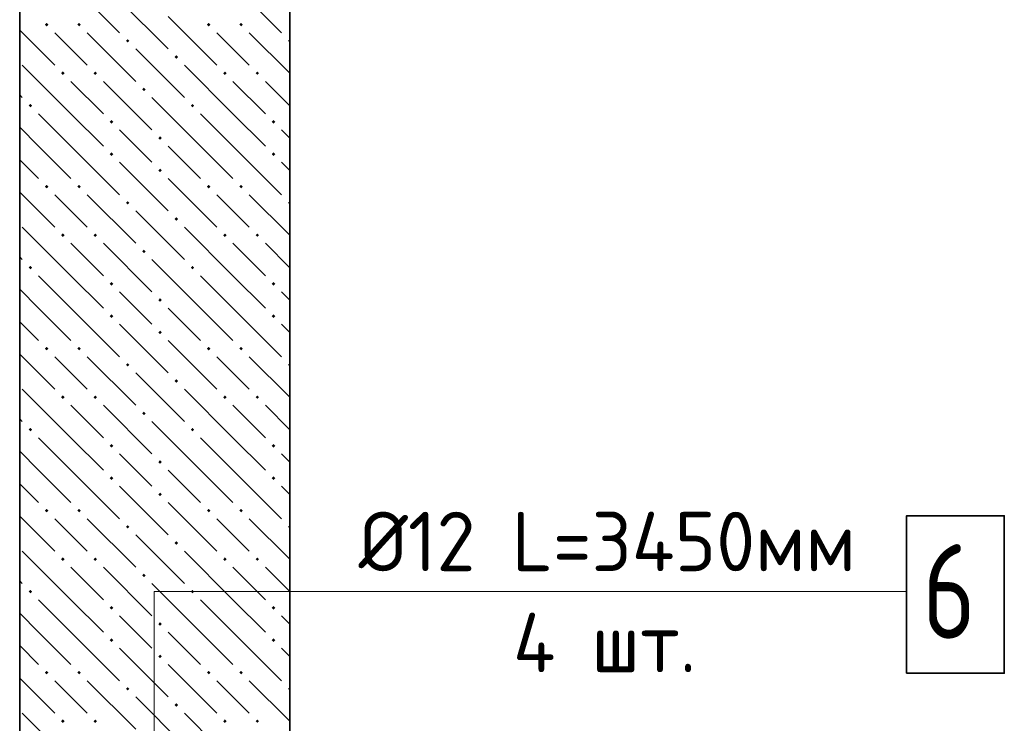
# Model space of a CAD drawing. Header units: millimetres. Extents: x 0 to 21000, y -5 to 14850.
# Tile 4 of 24: x 2110 to 3933, y 9238 to 10541. Entities that reach past the tile are written whole.
import ezdxf

# ---------------------------------------------------------------- set-up
doc = ezdxf.new("R2010")
doc.units = ezdxf.units.MM
for name, color, linetype, lineweight in [('Standard', 7, 'Continuous', 25), ('Позиционная метка линия выноска', 7, 'Continuous', 13), ('Текст_ общее', 7, 'Continuous', 25)]:
    doc.layers.add(name, color=color, linetype=linetype, lineweight=lineweight)
doc.layers.add('ЖБ Стена верхний уровень', color=7, linetype='Continuous', lineweight=25, true_color=0x006e00)
doc.styles.add('ISOCPEUR', font='txt')

msp = doc.modelspace()

# ---------------------------------------------------------------- hatches: boundary and pattern name
at = {"layer": 'ЖБ Стена верхний уровень', "linetype": 'Continuous', "lineweight": 18, "transparency": 33554687}
for points in [[(2156.8, 10531.9), (2160, 10535.2), (2163.3, 10531.9), (2160, 10528.7)], [(2216.8, 10531.9), (2220, 10535.2), (2223.3, 10531.9), (2220, 10528.7)], [(2456.8, 10531.9), (2460, 10535.2), (2463.3, 10531.9), (2460, 10528.7)], [(2516.8, 10531.9), (2520, 10535.2), (2523.3, 10531.9), (2520, 10528.7)], [(2306.8, 10501.9), (2310, 10505.2), (2313.3, 10501.9), (2310, 10498.7)], [(2606.8, 10501.9), (2610, 10505.2), (2610.1, 10505.1), (2610.1, 10498.8), (2610, 10498.7)], [(2396.8, 10471.9), (2400, 10475.2), (2403.3, 10471.9), (2400, 10468.7)], [(2186.8, 10441.9), (2190, 10445.2), (2193.3, 10441.9), (2190, 10438.7)], [(2246.8, 10441.9), (2250, 10445.2), (2253.3, 10441.9), (2250, 10438.7)], [(2486.8, 10441.9), (2490, 10445.2), (2493.3, 10441.9), (2490, 10438.7)], [(2546.8, 10441.9), (2550, 10445.2), (2553.3, 10441.9), (2550, 10438.7)], [(2336.8, 10411.9), (2340, 10415.2), (2343.3, 10411.9), (2340, 10408.7)], [(2126.8, 10381.9), (2130, 10385.2), (2133.3, 10381.9), (2130, 10378.7)], [(2426.8, 10381.9), (2430, 10385.2), (2433.3, 10381.9), (2430, 10378.7)], [(2276.8, 10351.9), (2280, 10355.2), (2283.3, 10351.9), (2280, 10348.7)], [(2576.8, 10351.9), (2580, 10355.2), (2583.3, 10351.9), (2580, 10348.7)], [(2366.8, 10321.9), (2370, 10325.2), (2373.3, 10321.9), (2370, 10318.7)], [(2276.8, 10291.9), (2280, 10295.2), (2283.3, 10291.9), (2280, 10288.7)], [(2576.8, 10291.9), (2580, 10295.2), (2583.3, 10291.9), (2580, 10288.7)], [(2366.8, 10261.9), (2370, 10265.2), (2373.3, 10261.9), (2370, 10258.7)], [(2156.8, 10231.9), (2160, 10235.2), (2163.3, 10231.9), (2160, 10228.7)], [(2216.8, 10231.9), (2220, 10235.2), (2223.3, 10231.9), (2220, 10228.7)], [(2456.8, 10231.9), (2460, 10235.2), (2463.3, 10231.9), (2460, 10228.7)], [(2516.8, 10231.9), (2520, 10235.2), (2523.3, 10231.9), (2520, 10228.7)], [(2306.8, 10201.9), (2310, 10205.2), (2313.3, 10201.9), (2310, 10198.7)], [(2606.8, 10201.9), (2610, 10205.2), (2610.1, 10205.1), (2610.1, 10198.8), (2610, 10198.7)], [(2396.8, 10171.9), (2400, 10175.2), (2403.3, 10171.9), (2400, 10168.7)], [(2186.8, 10141.9), (2190, 10145.2), (2193.3, 10141.9), (2190, 10138.7)], [(2246.8, 10141.9), (2250, 10145.2), (2253.3, 10141.9), (2250, 10138.7)], [(2486.8, 10141.9), (2490, 10145.2), (2493.3, 10141.9), (2490, 10138.7)], [(2546.8, 10141.9), (2550, 10145.2), (2553.3, 10141.9), (2550, 10138.7)], [(2336.8, 10111.9), (2340, 10115.2), (2343.3, 10111.9), (2340, 10108.7)], [(2126.8, 10081.9), (2130, 10085.2), (2133.3, 10081.9), (2130, 10078.7)], [(2426.8, 10081.9), (2430, 10085.2), (2433.3, 10081.9), (2430, 10078.7)], [(2276.8, 10051.9), (2280, 10055.2), (2283.3, 10051.9), (2280, 10048.7)], [(2576.8, 10051.9), (2580, 10055.2), (2583.3, 10051.9), (2580, 10048.7)], [(2366.8, 10021.9), (2370, 10025.2), (2373.3, 10021.9), (2370, 10018.7)], [(2276.8, 9991.9), (2280, 9995.2), (2283.3, 9991.9), (2280, 9988.7)], [(2576.8, 9991.9), (2580, 9995.2), (2583.3, 9991.9), (2580, 9988.7)], [(2366.8, 9961.9), (2370, 9965.2), (2373.3, 9961.9), (2370, 9958.7)], [(2156.8, 9931.9), (2160, 9935.2), (2163.3, 9931.9), (2160, 9928.7)], [(2216.8, 9931.9), (2220, 9935.2), (2223.3, 9931.9), (2220, 9928.7)], [(2456.8, 9931.9), (2460, 9935.2), (2463.3, 9931.9), (2460, 9928.7)], [(2516.8, 9931.9), (2520, 9935.2), (2523.3, 9931.9), (2520, 9928.7)], [(2306.8, 9901.9), (2310, 9905.2), (2313.3, 9901.9), (2310, 9898.7)], [(2606.8, 9901.9), (2610, 9905.2), (2610.1, 9905.1), (2610.1, 9898.8), (2610, 9898.7)], [(2396.8, 9871.9), (2400, 9875.2), (2403.3, 9871.9), (2400, 9868.7)], [(2186.8, 9841.9), (2190, 9845.2), (2193.3, 9841.9), (2190, 9838.7)], [(2246.8, 9841.9), (2250, 9845.2), (2253.3, 9841.9), (2250, 9838.7)], [(2486.8, 9841.9), (2490, 9845.2), (2493.3, 9841.9), (2490, 9838.7)], [(2546.8, 9841.9), (2550, 9845.2), (2553.3, 9841.9), (2550, 9838.7)], [(2336.8, 9811.9), (2340, 9815.2), (2343.3, 9811.9), (2340, 9808.7)], [(2126.8, 9781.9), (2130, 9785.2), (2133.3, 9781.9), (2130, 9778.7)], [(2426.8, 9781.9), (2430, 9785.2), (2433.3, 9781.9), (2430, 9778.7)], [(2276.8, 9751.9), (2280, 9755.2), (2283.3, 9751.9), (2280, 9748.7)], [(2576.8, 9751.9), (2580, 9755.2), (2583.3, 9751.9), (2580, 9748.7)], [(2366.8, 9721.9), (2370, 9725.2), (2373.3, 9721.9), (2370, 9718.7)], [(2276.8, 9691.9), (2280, 9695.2), (2283.3, 9691.9), (2280, 9688.7)], [(2576.8, 9691.9), (2580, 9695.2), (2583.3, 9691.9), (2580, 9688.7)], [(2366.8, 9661.9), (2370, 9665.2), (2373.3, 9661.9), (2370, 9658.7)], [(2156.8, 9631.9), (2160, 9635.2), (2163.3, 9631.9), (2160, 9628.7)], [(2216.8, 9631.9), (2220, 9635.2), (2223.3, 9631.9), (2220, 9628.7)], [(2456.8, 9631.9), (2460, 9635.2), (2463.3, 9631.9), (2460, 9628.7)], [(2516.8, 9631.9), (2520, 9635.2), (2523.3, 9631.9), (2520, 9628.7)], [(2306.8, 9601.9), (2310, 9605.2), (2313.3, 9601.9), (2310, 9598.7)], [(2606.8, 9601.9), (2610, 9605.2), (2610.1, 9605.1), (2610.1, 9598.8), (2610, 9598.7)], [(2396.8, 9571.9), (2400, 9575.2), (2403.3, 9571.9), (2400, 9568.7)], [(2186.8, 9541.9), (2190, 9545.2), (2193.3, 9541.9), (2190, 9538.7)], [(2246.8, 9541.9), (2250, 9545.2), (2253.3, 9541.9), (2250, 9538.7)], [(2486.8, 9541.9), (2490, 9545.2), (2493.3, 9541.9), (2490, 9538.7)], [(2546.8, 9541.9), (2550, 9545.2), (2553.3, 9541.9), (2550, 9538.7)], [(2336.8, 9511.9), (2340, 9515.2), (2343.3, 9511.9), (2340, 9508.7)], [(2126.8, 9481.9), (2130, 9485.2), (2133.3, 9481.9), (2130, 9478.7)], [(2426.8, 9481.9), (2430, 9485.2), (2433.3, 9481.9), (2430, 9478.7)], [(2276.8, 9451.9), (2280, 9455.2), (2283.3, 9451.9), (2280, 9448.7)], [(2576.8, 9451.9), (2580, 9455.2), (2583.3, 9451.9), (2580, 9448.7)], [(2366.8, 9421.9), (2370, 9425.2), (2373.3, 9421.9), (2370, 9418.7)], [(2276.8, 9391.9), (2280, 9395.2), (2283.3, 9391.9), (2280, 9388.7)], [(2576.8, 9391.9), (2580, 9395.2), (2583.3, 9391.9), (2580, 9388.7)], [(2366.8, 9361.9), (2370, 9365.2), (2373.3, 9361.9), (2370, 9358.7)], [(2156.8, 9331.9), (2160, 9335.2), (2163.3, 9331.9), (2160, 9328.7)], [(2216.8, 9331.9), (2220, 9335.2), (2223.3, 9331.9), (2220, 9328.7)], [(2456.8, 9331.9), (2460, 9335.2), (2463.3, 9331.9), (2460, 9328.7)], [(2516.8, 9331.9), (2520, 9335.2), (2523.3, 9331.9), (2520, 9328.7)], [(2306.8, 9301.9), (2310, 9305.2), (2313.3, 9301.9), (2310, 9298.7)], [(2606.8, 9301.9), (2610, 9305.2), (2610.1, 9305.1), (2610.1, 9298.8), (2610, 9298.7)], [(2396.8, 9271.9), (2400, 9275.2), (2403.3, 9271.9), (2400, 9268.7)], [(2186.8, 9241.9), (2190, 9245.2), (2193.3, 9241.9), (2190, 9238.7)], [(2246.8, 9241.9), (2250, 9245.2), (2253.3, 9241.9), (2250, 9238.7)], [(2486.8, 9241.9), (2490, 9245.2), (2493.3, 9241.9), (2490, 9238.7)], [(2546.8, 9241.9), (2550, 9245.2), (2553.3, 9241.9), (2550, 9238.7)]]:
    msp.add_hatch(color=7, dxfattribs=at).paths.add_polyline_path(points, flags=16)

# ---------------------------------------------------------------- linework, layer by layer
at = {"layer": 'ЖБ Стена верхний уровень', "color": 7, "linetype": 'Continuous', "lineweight": 35, "transparency": 33554687}
for p, q in [((2110.1, 13597.8), (2110.1, 8743.5)), ((2610.1, 8743.5), (2610.1, 13597.8))]:
    msp.add_line(p, q, dxfattribs=at)
at = {"layer": 'ЖБ Стена верхний уровень', "color": 251, "linetype": 'Continuous', "lineweight": 18, "true_color": 0x575757, "transparency": 33554687}
for p, q in [((2205, 10606.9), (2295, 10516.9)), ((2505, 10606.9), (2595, 10516.9)), ((2295, 10576.9), (2385, 10486.9)), ((2385, 10546.9), (2475, 10456.9)), ((2110.1, 10521.8), (2175, 10456.9)), ((2205, 10486.9), (2175, 10516.9)), ((2235, 10516.9), (2325, 10426.9)), ((2505, 10486.9), (2475, 10516.9)), ((2535, 10516.9), (2610.1, 10441.8)), ((2235, 10456.9), (2205, 10486.9)), ((2325, 10486.9), (2415, 10396.9)), ((2535, 10456.9), (2505, 10486.9)), ((2205, 10366.9), (2115, 10456.9)), ((2505, 10366.9), (2415, 10456.9)), ((2205, 10426.9), (2265, 10366.9)), ((2265, 10426.9), (2355, 10336.9)), ((2505, 10426.9), (2565, 10366.9)), ((2565, 10426.9), (2610.1, 10381.8)), ((2110.1, 10401.8), (2115, 10396.9)), ((2445, 10306.9), (2355, 10396.9)), ((2145, 10366.9), (2205, 10306.9)), ((2205, 10366.9), (2265, 10306.9)), ((2445, 10366.9), (2505, 10306.9)), ((2505, 10366.9), (2565, 10306.9)), ((2145, 10306.9), (2110.1, 10341.8)), ((2325, 10306.9), (2295, 10336.9)), ((2610.1, 10321.8), (2595, 10336.9)), ((2145, 10306.9), (2205, 10246.9)), ((2205, 10306.9), (2295, 10216.9)), ((2355, 10276.9), (2325, 10306.9)), ((2385, 10306.9), (2445, 10246.9)), ((2445, 10306.9), (2505, 10246.9)), ((2505, 10306.9), (2595, 10216.9)), ((2110.1, 10281.8), (2145, 10246.9)), ((2295, 10276.9), (2385, 10186.9)), ((2595, 10276.9), (2610.1, 10261.8)), ((2385, 10246.9), (2475, 10156.9)), ((2110.1, 10221.8), (2175, 10156.9)), ((2205, 10186.9), (2175, 10216.9)), ((2235, 10216.9), (2325, 10126.9)), ((2505, 10186.9), (2475, 10216.9)), ((2535, 10216.9), (2610.1, 10141.8)), ((2235, 10156.9), (2205, 10186.9)), ((2325, 10186.9), (2415, 10096.9)), ((2535, 10156.9), (2505, 10186.9)), ((2205, 10066.9), (2115, 10156.9)), ((2505, 10066.9), (2415, 10156.9)), ((2205, 10126.9), (2265, 10066.9)), ((2265, 10126.9), (2355, 10036.9)), ((2505, 10126.9), (2565, 10066.9)), ((2565, 10126.9), (2610.1, 10081.8)), ((2110.1, 10101.8), (2115, 10096.9)), ((2445, 10006.9), (2355, 10096.9)), ((2145, 10066.9), (2205, 10006.9)), ((2205, 10066.9), (2265, 10006.9)), ((2445, 10066.9), (2505, 10006.9)), ((2505, 10066.9), (2565, 10006.9)), ((2145, 10006.9), (2110.1, 10041.8)), ((2325, 10006.9), (2295, 10036.9)), ((2610.1, 10021.8), (2595, 10036.9)), ((2145, 10006.9), (2205, 9946.9)), ((2205, 10006.9), (2295, 9916.9)), ((2355, 9976.9), (2325, 10006.9)), ((2385, 10006.9), (2445, 9946.9)), ((2445, 10006.9), (2505, 9946.9)), ((2505, 10006.9), (2595, 9916.9)), ((2110.1, 9981.8), (2145, 9946.9)), ((2295, 9976.9), (2385, 9886.9)), ((2595, 9976.9), (2610.1, 9961.8)), ((2385, 9946.9), (2475, 9856.9)), ((2110.1, 9921.8), (2175, 9856.9)), ((2205, 9886.9), (2175, 9916.9)), ((2235, 9916.9), (2325, 9826.9)), ((2505, 9886.9), (2475, 9916.9)), ((2535, 9916.9), (2610.1, 9841.8)), ((2235, 9856.9), (2205, 9886.9)), ((2325, 9886.9), (2415, 9796.9)), ((2535, 9856.9), (2505, 9886.9)), ((2205, 9766.9), (2115, 9856.9)), ((2505, 9766.9), (2415, 9856.9)), ((2205, 9826.9), (2265, 9766.9)), ((2265, 9826.9), (2355, 9736.9)), ((2505, 9826.9), (2565, 9766.9)), ((2565, 9826.9), (2610.1, 9781.8)), ((2110.1, 9801.8), (2115, 9796.9)), ((2445, 9706.9), (2355, 9796.9)), ((2145, 9766.9), (2205, 9706.9)), ((2205, 9766.9), (2265, 9706.9)), ((2445, 9766.9), (2505, 9706.9)), ((2505, 9766.9), (2565, 9706.9)), ((2145, 9706.9), (2110.1, 9741.8)), ((2325, 9706.9), (2295, 9736.9)), ((2610.1, 9721.8), (2595, 9736.9)), ((2145, 9706.9), (2205, 9646.9)), ((2205, 9706.9), (2295, 9616.9)), ((2355, 9676.9), (2325, 9706.9)), ((2385, 9706.9), (2445, 9646.9)), ((2445, 9706.9), (2505, 9646.9)), ((2505, 9706.9), (2595, 9616.9)), ((2110.1, 9681.8), (2145, 9646.9)), ((2295, 9676.9), (2385, 9586.9)), ((2595, 9676.9), (2610.1, 9661.8)), ((2385, 9646.9), (2475, 9556.9)), ((2110.1, 9621.8), (2175, 9556.9)), ((2205, 9586.9), (2175, 9616.9)), ((2235, 9616.9), (2325, 9526.9)), ((2505, 9586.9), (2475, 9616.9)), ((2535, 9616.9), (2610.1, 9541.8)), ((2235, 9556.9), (2205, 9586.9)), ((2325, 9586.9), (2415, 9496.9)), ((2535, 9556.9), (2505, 9586.9)), ((2205, 9466.9), (2115, 9556.9)), ((2505, 9466.9), (2415, 9556.9)), ((2205, 9526.9), (2265, 9466.9)), ((2265, 9526.9), (2355, 9436.9)), ((2505, 9526.9), (2565, 9466.9)), ((2565, 9526.9), (2610.1, 9481.8)), ((2110.1, 9501.8), (2115, 9496.9)), ((2445, 9406.9), (2355, 9496.9)), ((2145, 9466.9), (2205, 9406.9)), ((2205, 9466.9), (2265, 9406.9)), ((2445, 9466.9), (2505, 9406.9)), ((2505, 9466.9), (2565, 9406.9)), ((2145, 9406.9), (2110.1, 9441.8)), ((2325, 9406.9), (2295, 9436.9)), ((2610.1, 9421.8), (2595, 9436.9)), ((2145, 9406.9), (2205, 9346.9)), ((2205, 9406.9), (2295, 9316.9)), ((2355, 9376.9), (2325, 9406.9)), ((2385, 9406.9), (2445, 9346.9)), ((2445, 9406.9), (2505, 9346.9)), ((2505, 9406.9), (2595, 9316.9)), ((2110.1, 9381.8), (2145, 9346.9)), ((2295, 9376.9), (2385, 9286.9)), ((2595, 9376.9), (2610.1, 9361.8)), ((2385, 9346.9), (2475, 9256.9)), ((2110.1, 9321.8), (2175, 9256.9)), ((2205, 9286.9), (2175, 9316.9)), ((2235, 9316.9), (2325, 9226.9)), ((2505, 9286.9), (2475, 9316.9)), ((2535, 9316.9), (2610.1, 9241.8)), ((2235, 9256.9), (2205, 9286.9)), ((2325, 9286.9), (2415, 9196.9)), ((2535, 9256.9), (2505, 9286.9)), ((2205, 9166.9), (2115, 9256.9)), ((2505, 9166.9), (2415, 9256.9))]:
    msp.add_line(p, q, dxfattribs=at)
at = {"layer": 'Позиционная метка линия выноска', "color": 7, "linetype": 'Continuous', "lineweight": 13, "transparency": 33554687}
msp.add_lwpolyline([(2358.9, 8547.6), (2358.9, 9482.4), (3752.1, 9482.4)], dxfattribs=at)
at = {"layer": 'Текст_ общее', "color": 7, "linetype": 'Continuous', "lineweight": 35, "transparency": 33554687}
msp.add_lwpolyline([(3752.1, 9330.8), (3932.9, 9330.8), (3932.9, 9622.4), (3752.1, 9622.4), (3752.1, 9330.8)], dxfattribs=at)

# ---------------------------------------------------------------- texts
at = {"layer": 'Standard', "color": 7, "linetype": 'Continuous', "lineweight": 25, "transparency": 33554687, "char_height": 110, "attachment_point": 7, "style": 'ISOCPEUR'}
for s, insert, width in [('\\W0.96;Ø12 L=3450мм', (2737.4, 9519.7), 1009.087), ('\\W0.95;4 шт.', (3023.4, 9332.7), 436.91)]:
    msp.add_mtext(s, dxfattribs=dict(at, insert=insert, width=width))
at = {"layer": 'Текст_ общее', "color": 7, "linetype": 'Continuous', "lineweight": 35, "transparency": 33554687, "insert": (3781.2, 9394.9), "char_height": 175, "width": 190.4, "attachment_point": 7, "style": 'ISOCPEUR'}
msp.add_mtext('\\W0.78;6', dxfattribs=at)

doc.saveas('drawing.dxf')
